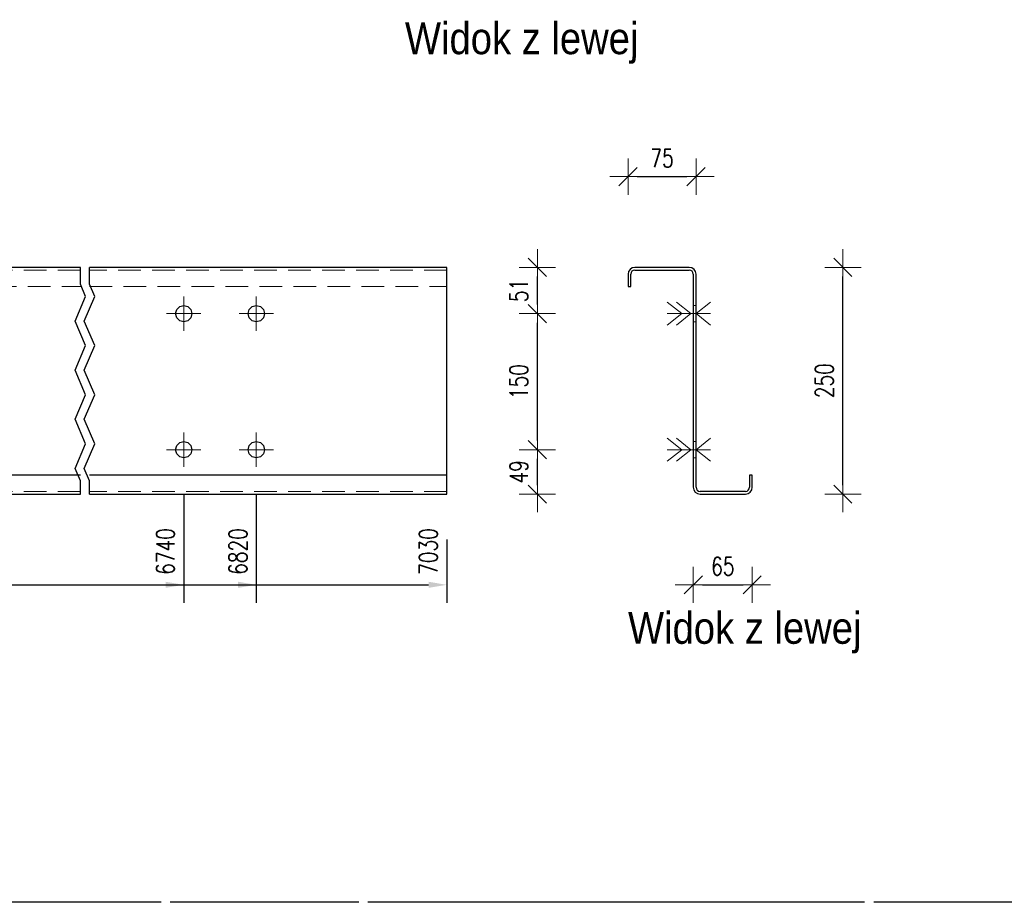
# Model space of a CAD drawing. Header units: millimetres. Extents: x -129 to 775, y 10833 to 11484.
# Tile 32 of 38: x 473 to 582, y 11157 to 11254. Entities that reach past the tile are written whole.
import ezdxf

# ---------------------------------------------------------------- set-up
doc = ezdxf.new("R2010")
doc.units = ezdxf.units.MM
doc.header["$LTSCALE"] = 10
doc.linetypes.add('HIDDEN', pattern=[0.375, 0.25, -0.125])
doc.linetypes.add('MITTE', pattern=[2, 1.25, -0.25, 0.25, -0.25])
doc.layers.get('Defpoints').update_dxf_attribs({"color": 1})
for name, color, linetype, lineweight in [('PS_Bolt', 4, 'Continuous', 13), ('PS_DIM', 4, 'Continuous', 13), ('PS_Hidden', 2, 'HIDDEN', 9), ('PS_Mid', 5, 'MITTE', 15), ('PS_Shape', 161, 'Continuous', 30), ('PS_SOLID', 7, 'Continuous', 30), ('PS_TEXT', 3, 'Continuous', 18)]:
    doc.layers.add(name, color=color, linetype=linetype, lineweight=lineweight)
doc.styles.add('gil', font='txt', dxfattribs={"width": 0.9})
doc.styles.add('simplex', font='simplex.shx', dxfattribs={"width": 0.75})
doc.dimstyles.new('1_10_GŁ_DS1-LS10', dxfattribs={"dimtxt": 2, "dimasz": 2, "dimexe": 2, "dimexo": 5, "dimgap": 1, "dimtad": 1, "dimjust": 4, "dimdec": 0, "dimlfac": 10, "dimtxsty": 'simplex', "dimblk1": 'NONE', "dimsah": 1, "dimcen": 2, "dimclrd": 256, "dimclre": 256, "dimclrt": 3, "dimadec": 1, "dimazin": 0, "dimtfac": 1, "dimtdec": 0, "dimtmove": 2, "dimatfit": 3, "dimfxl": 1, "dimarcsym": 0})
doc.dimstyles.new('1_10_PRZ_DS1-LS10', dxfattribs={"dimtxt": 2, "dimasz": 1, "dimexe": 2, "dimexo": 5, "dimgap": 1, "dimtad": 1, "dimdec": 0, "dimlfac": 10, "dimtxsty": 'simplex', "dimblk": 'dimznak', "dimcen": 2, "dimse1": 1, "dimse2": 1, "dimclrt": 3, "dimadec": 1, "dimazin": 0, "dimtfac": 1, "dimtdec": 0, "dimtix": 1, "dimtmove": 2, "dimatfit": 3, "dimldrblk": 'dim-grot', "dimfxl": 1, "dimarcsym": 0})

# ---------------------------------------------------------------- blocks, each defined once
blk = doc.blocks.new('*D228')
at = {"layer": 'Defpoints', "color": 0, "transparency": 16777216}
for p in [(491.22, 11206.75), (305.82, 11201.85), (491.22, 11191.85)]:
    blk.add_point(p, dxfattribs=at)
at = {"layer": 'PS_DIM', "lineweight": -2, "transparency": 16777216}
for p, q in [((491.22, 11201.75), (491.22, 11189.85)), ((305.82, 11196.85), (305.82, 11189.85)), ((305.82, 11191.85), (489.22, 11191.85))]:
    blk.add_line(p, q, dxfattribs=at)
at = {"layer": 'PS_DIM', "transparency": 16777216}
blk.add_solid([(489.22, 11192.19), (489.22, 11191.52), (491.22, 11191.85)], dxfattribs=at)
at = {"layer": 'PS_DIM', "color": 3, "transparency": 16777216, "insert": (489.2, 11195.52), "char_height": 2, "attachment_point": 5, "rotation": 90, "style": 'simplex'}
blk.add_mtext('6740', dxfattribs=at)
blk = doc.blocks.new('_None')
blk = doc.blocks.new('*D229')
at = {"layer": 'Defpoints', "color": 0, "transparency": 16777216}
for p in [(499.22, 11206.75), (305.82, 11201.85), (499.22, 11191.85)]:
    blk.add_point(p, dxfattribs=at)
at = {"layer": 'PS_DIM', "lineweight": -2, "transparency": 16777216}
for p, q in [((499.22, 11201.75), (499.22, 11189.85)), ((305.82, 11196.85), (305.82, 11189.85)), ((305.82, 11191.85), (497.22, 11191.85))]:
    blk.add_line(p, q, dxfattribs=at)
at = {"layer": 'PS_DIM', "transparency": 16777216}
blk.add_solid([(497.22, 11192.19), (497.22, 11191.52), (499.22, 11191.85)], dxfattribs=at)
at = {"layer": 'PS_DIM', "color": 3, "transparency": 16777216, "insert": (497.2, 11195.52), "char_height": 2, "attachment_point": 5, "rotation": 90, "style": 'simplex'}
blk.add_mtext('6820', dxfattribs=at)
blk = doc.blocks.new('*D230')
at = {"layer": 'Defpoints', "color": 0, "transparency": 16777216}
for p in [(305.82, 11201.85), (520.22, 11201.85), (520.22, 11191.85)]:
    blk.add_point(p, dxfattribs=at)
at = {"layer": 'PS_DIM', "lineweight": -2, "transparency": 16777216}
for p, q in [((305.82, 11196.85), (305.82, 11189.85)), ((520.22, 11196.85), (520.22, 11189.85)), ((305.82, 11191.85), (518.22, 11191.85))]:
    blk.add_line(p, q, dxfattribs=at)
at = {"layer": 'PS_DIM', "transparency": 16777216}
blk.add_solid([(518.22, 11192.19), (518.22, 11191.52), (520.22, 11191.85)], dxfattribs=at)
at = {"layer": 'PS_DIM', "color": 3, "transparency": 16777216, "insert": (518.2, 11195.52), "char_height": 2, "attachment_point": 5, "rotation": 90, "style": 'simplex'}
blk.add_mtext('7030', dxfattribs=at)
blk = doc.blocks.new('dimznak')
at = {"color": 0}
for points in [[(0, 2), (0, -2)], [(-2, 0), (2, 0)]]:
    blk.add_lwpolyline(points, dxfattribs=at)
at = {"color": 2}
blk.add_lwpolyline([(1, 1), (-1, -1)], dxfattribs=at)
blk = doc.blocks.new('*D231')
at = {"layer": 'Defpoints', "color": 0, "transparency": 16777216}
for p in [(499.22, 11206.75), (530.22, 11206.75), (499.22, 11201.85)]:
    blk.add_point(p, dxfattribs=at)
at = {"layer": 'PS_DIM', "color": 0, "lineweight": -2, "transparency": 16777216}
blk.add_line((530.22, 11202.85), (530.22, 11205.75), dxfattribs=at)
for p, rotation in [((530.22, 11206.75), 90), ((530.22, 11201.85), 270)]:
    blk.add_blockref('dimznak', p, dxfattribs=dict(at, rotation=rotation))
at = {"layer": 'PS_DIM', "color": 3, "transparency": 16777216, "insert": (528.18, 11204.3), "char_height": 2, "attachment_point": 5, "rotation": 90, "style": 'simplex'}
blk.add_mtext('49', dxfattribs=at)
blk = doc.blocks.new('dim-grot')
blk.add_hatch(color=256).paths.add_polyline_path([(0, 0), (-2, 0.5), (-2, -0.5)])
blk.add_lwpolyline([(0, 0), (-2, 0.5), (-2, -0.5), (0, 0)])
blk = doc.blocks.new('*D232')
at = {"layer": 'Defpoints', "color": 0, "transparency": 16777216}
for p in [(499.22, 11221.75), (530.22, 11221.75), (499.22, 11206.75)]:
    blk.add_point(p, dxfattribs=at)
at = {"layer": 'PS_DIM', "color": 0, "lineweight": -2, "transparency": 16777216}
blk.add_line((530.22, 11207.75), (530.22, 11220.75), dxfattribs=at)
for p, rotation in [((530.22, 11221.75), 90), ((530.22, 11206.75), 270)]:
    blk.add_blockref('dimznak', p, dxfattribs=dict(at, rotation=rotation))
at = {"layer": 'PS_DIM', "color": 3, "transparency": 16777216, "insert": (528.18, 11214.25), "char_height": 2, "attachment_point": 5, "rotation": 90, "style": 'simplex'}
blk.add_mtext('150', dxfattribs=at)
blk = doc.blocks.new('*D233')
at = {"layer": 'Defpoints', "color": 0, "transparency": 16777216}
for p in [(499.22, 11226.85), (530.22, 11226.85), (499.22, 11221.75)]:
    blk.add_point(p, dxfattribs=at)
at = {"layer": 'PS_DIM', "color": 0, "lineweight": -2, "transparency": 16777216}
blk.add_line((530.22, 11222.75), (530.22, 11225.85), dxfattribs=at)
for p, rotation in [((530.22, 11226.85), 90), ((530.22, 11221.75), 270)]:
    blk.add_blockref('dimznak', p, dxfattribs=dict(at, rotation=rotation))
at = {"layer": 'PS_DIM', "color": 3, "transparency": 16777216, "insert": (528.18, 11224.3), "char_height": 2, "attachment_point": 5, "rotation": 90, "style": 'simplex'}
blk.add_mtext('51', dxfattribs=at)
blk = doc.blocks.new('*D234')
at = {"layer": 'Defpoints', "color": 0, "transparency": 16777216}
for p in [(547.42, 11203.15), (553.92, 11203.07), (553.92, 11191.85)]:
    blk.add_point(p, dxfattribs=at)
at = {"layer": 'PS_DIM', "color": 0, "lineweight": -2, "transparency": 16777216}
blk.add_line((548.42, 11191.85), (552.92, 11191.85), dxfattribs=at)
at = {"layer": 'PS_DIM', "color": 0, "lineweight": -2, "transparency": 16777216, "rotation": 180}
blk.add_blockref('dimznak', (547.42, 11191.85), dxfattribs=at)
at = {"layer": 'PS_DIM', "color": 0, "lineweight": -2, "transparency": 16777216}
blk.add_blockref('dimznak', (553.92, 11191.85), dxfattribs=at)
at = {"layer": 'PS_DIM', "color": 3, "transparency": 16777216, "insert": (550.67, 11193.89), "char_height": 2, "attachment_point": 5, "style": 'simplex'}
blk.add_mtext('65', dxfattribs=at)
blk = doc.blocks.new('*D235')
at = {"layer": 'Defpoints', "color": 0, "transparency": 16777216}
for p in [(547.72, 11236.85), (540.22, 11225.61), (547.72, 11225.66)]:
    blk.add_point(p, dxfattribs=at)
at = {"layer": 'PS_DIM', "color": 0, "lineweight": -2, "transparency": 16777216}
blk.add_line((541.22, 11236.85), (546.72, 11236.85), dxfattribs=at)
at = {"layer": 'PS_DIM', "color": 0, "lineweight": -2, "transparency": 16777216, "rotation": 180}
blk.add_blockref('dimznak', (540.22, 11236.85), dxfattribs=at)
at = {"layer": 'PS_DIM', "color": 0, "lineweight": -2, "transparency": 16777216}
blk.add_blockref('dimznak', (547.72, 11236.85), dxfattribs=at)
at = {"layer": 'PS_DIM', "color": 3, "transparency": 16777216, "insert": (543.97, 11238.89), "char_height": 2, "attachment_point": 5, "style": 'simplex'}
blk.add_mtext('75', dxfattribs=at)
blk = doc.blocks.new('*D236')
at = {"layer": 'Defpoints', "color": 0, "transparency": 16777216}
for p in [(553.92, 11226.85), (563.92, 11226.85), (553.92, 11201.85)]:
    blk.add_point(p, dxfattribs=at)
at = {"layer": 'PS_DIM', "color": 0, "lineweight": -2, "transparency": 16777216}
blk.add_line((563.92, 11202.85), (563.92, 11225.85), dxfattribs=at)
for p, rotation in [((563.92, 11226.85), 90), ((563.92, 11201.85), 270)]:
    blk.add_blockref('dimznak', p, dxfattribs=dict(at, rotation=rotation))
at = {"layer": 'PS_DIM', "color": 3, "transparency": 16777216, "insert": (561.88, 11214.35), "char_height": 2, "attachment_point": 5, "rotation": 90, "style": 'simplex'}
blk.add_mtext('250', dxfattribs=at)
blk = doc.blocks.new('*X527')
at = {"color": 3, "style": 'gil', "width": 0.9}
blk.add_text('Widok z lewej', height=3.5, dxfattribs=at).set_placement((515.62, 11250.35))
blk = doc.blocks.new('*X530')
at = {"color": 3, "linetype": 'Continuous'}
blk.add_line((499.22, 11206.75), (499.22, 11206.75), dxfattribs=at)
blk.add_line((499.22, 11206.75), (499.22, 11206.75), dxfattribs=at)
blk.add_line((499.22, 11206.75), (499.22, 11206.75), dxfattribs=at)
blk.add_line((499.22, 11206.75), (499.22, 11206.75), dxfattribs=at)
blk.add_line((499.22, 11206.75), (499.22, 11206.75), dxfattribs=at)
blk = doc.blocks.new('*X532')
at = {"color": 3, "linetype": 'Continuous'}
blk.add_line((499.22, 11221.75), (499.22, 11221.75), dxfattribs=at)
blk.add_line((499.22, 11221.75), (499.22, 11221.75), dxfattribs=at)
blk.add_line((499.22, 11221.75), (499.22, 11221.75), dxfattribs=at)
blk.add_line((499.22, 11221.75), (499.22, 11221.75), dxfattribs=at)
blk.add_line((499.22, 11221.75), (499.22, 11221.75), dxfattribs=at)
blk = doc.blocks.new('*X533')
at = {"color": 3, "linetype": 'Continuous'}
blk.add_line((491.22, 11221.75), (491.22, 11221.75), dxfattribs=at)
blk.add_line((491.22, 11221.75), (491.22, 11221.75), dxfattribs=at)
blk.add_line((491.22, 11221.75), (491.22, 11221.75), dxfattribs=at)
blk.add_line((491.22, 11221.75), (491.22, 11221.75), dxfattribs=at)
blk.add_line((491.22, 11221.75), (491.22, 11221.75), dxfattribs=at)
blk = doc.blocks.new('*X535')
at = {"color": 3, "linetype": 'Continuous'}
blk.add_line((491.22, 11206.75), (491.22, 11206.75), dxfattribs=at)
blk.add_line((491.22, 11206.75), (491.22, 11206.75), dxfattribs=at)
blk.add_line((491.22, 11206.75), (491.22, 11206.75), dxfattribs=at)
blk.add_line((491.22, 11206.75), (491.22, 11206.75), dxfattribs=at)
blk.add_line((491.22, 11206.75), (491.22, 11206.75), dxfattribs=at)
blk = doc.blocks.new('*X536')
at = {"color": 1}
for p, q in [((479.82, 11224.99), (479.82, 11226.85)), ((480.82, 11224.99), (480.82, 11226.85)), ((480.4, 11223.64), (479.82, 11224.99)), ((481.4, 11223.64), (480.82, 11224.99)), ((479.25, 11220.93), (480.4, 11223.64)), ((480.25, 11220.93), (481.4, 11223.64)), ((480.4, 11218.22), (479.25, 11220.93)), ((481.4, 11218.22), (480.25, 11220.93)), ((479.25, 11215.51), (480.4, 11218.22)), ((480.25, 11215.51), (481.4, 11218.22)), ((480.4, 11212.8), (479.25, 11215.51)), ((481.4, 11212.8), (480.25, 11215.51)), ((479.25, 11210.1), (480.4, 11212.8)), ((480.25, 11210.1), (481.4, 11212.8)), ((480.4, 11207.39), (479.25, 11210.1)), ((481.4, 11207.39), (480.25, 11210.1)), ((479.25, 11204.68), (480.4, 11207.39)), ((480.25, 11204.68), (481.4, 11207.39)), ((479.82, 11203.32), (479.25, 11204.68)), ((480.82, 11203.32), (480.25, 11204.68)), ((479.82, 11201.85), (479.82, 11203.32)), ((480.82, 11201.85), (480.82, 11203.32))]:
    blk.add_line(p, q, dxfattribs=at)
at = {"layer": 'PS_Hidden', "color": 2, "linetype": 'HIDDEN'}
for p, q in [((479.82, 11226.55), (459.02, 11226.55)), ((520.22, 11226.55), (480.82, 11226.55)), ((459.02, 11224.75), (479.82, 11224.75)), ((480.82, 11224.75), (520.22, 11224.75)), ((479.82, 11202.15), (459.02, 11202.15)), ((520.22, 11202.15), (480.82, 11202.15))]:
    blk.add_line(p, q, dxfattribs=at)
at = {"layer": 'PS_Mid', "color": 5, "linetype": 'MITTE'}
for p, q in [((491.22, 11223.65), (491.22, 11219.85)), ((499.22, 11223.65), (499.22, 11219.85)), ((493.12, 11221.75), (489.32, 11221.75)), ((501.12, 11221.75), (497.32, 11221.75)), ((491.22, 11208.65), (491.22, 11204.85)), ((499.22, 11208.65), (499.22, 11204.85)), ((493.12, 11206.75), (489.32, 11206.75)), ((501.12, 11206.75), (497.32, 11206.75))]:
    blk.add_line(p, q, dxfattribs=at)
at = {"layer": 'PS_SOLID', "color": 7, "linetype": 'Continuous'}
for p, q in [((479.82, 11226.85), (469.42, 11226.85)), ((491.22, 11226.85), (480.82, 11226.85)), ((499.22, 11226.85), (491.22, 11226.85)), ((520.22, 11226.85), (499.22, 11226.85)), ((520.22, 11203.95), (520.22, 11226.85)), ((490.32, 11221.75), (490.44, 11222.2)), ((490.44, 11221.3), (490.32, 11221.75)), ((490.44, 11222.2), (490.77, 11222.53)), ((490.77, 11222.53), (491.22, 11222.65)), ((491.22, 11222.65), (491.67, 11222.53)), ((491.67, 11222.53), (492, 11222.2)), ((492, 11222.2), (492.12, 11221.75)), ((492.12, 11221.75), (492, 11221.3)), ((498.32, 11221.75), (498.44, 11222.2)), ((498.44, 11221.3), (498.32, 11221.75)), ((498.44, 11222.2), (498.77, 11222.53)), ((498.77, 11222.53), (499.22, 11222.65)), ((499.22, 11222.65), (499.67, 11222.53)), ((499.67, 11222.53), (500, 11222.2)), ((500, 11222.2), (500.12, 11221.75)), ((500.12, 11221.75), (500, 11221.3)), ((490.77, 11220.97), (490.44, 11221.3)), ((491.22, 11220.85), (490.77, 11220.97)), ((491.67, 11220.97), (491.22, 11220.85)), ((492, 11221.3), (491.67, 11220.97)), ((498.77, 11220.97), (498.44, 11221.3)), ((499.22, 11220.85), (498.77, 11220.97)), ((499.67, 11220.97), (499.22, 11220.85)), ((500, 11221.3), (499.67, 11220.97)), ((490.44, 11207.2), (490.77, 11207.53)), ((490.77, 11207.53), (491.22, 11207.65)), ((491.22, 11207.65), (491.67, 11207.53)), ((491.67, 11207.53), (492, 11207.2)), ((498.44, 11207.2), (498.77, 11207.53)), ((498.77, 11207.53), (499.22, 11207.65)), ((499.22, 11207.65), (499.67, 11207.53)), ((499.67, 11207.53), (500, 11207.2)), ((490.32, 11206.75), (490.44, 11207.2)), ((490.44, 11206.3), (490.32, 11206.75)), ((492, 11207.2), (492.12, 11206.75)), ((492.12, 11206.75), (492, 11206.3)), ((498.32, 11206.75), (498.44, 11207.2)), ((498.44, 11206.3), (498.32, 11206.75)), ((500, 11207.2), (500.12, 11206.75)), ((500.12, 11206.75), (500, 11206.3)), ((490.77, 11205.97), (490.44, 11206.3)), ((491.22, 11205.85), (490.77, 11205.97)), ((491.67, 11205.97), (491.22, 11205.85)), ((492, 11206.3), (491.67, 11205.97)), ((498.77, 11205.97), (498.44, 11206.3)), ((499.22, 11205.85), (498.77, 11205.97)), ((499.67, 11205.97), (499.22, 11205.85)), ((500, 11206.3), (499.67, 11205.97)), ((479.82, 11203.95), (459.02, 11203.95)), ((520.22, 11203.95), (480.82, 11203.95)), ((520.22, 11201.85), (520.22, 11203.95)), ((459.02, 11201.85), (479.82, 11201.85)), ((480.82, 11201.85), (520.22, 11201.85))]:
    blk.add_line(p, q, dxfattribs=at)
blk = doc.blocks.new('*X538')
at = {"color": 3, "linetype": 'Continuous'}
for p, q in [((545.55, 11223.03), (547.15, 11221.75)), ((549.32, 11223.03), (547.72, 11221.75)), ((547.15, 11221.75), (545.55, 11220.47)), ((549.32, 11221.75), (545.55, 11221.75)), ((547.72, 11221.75), (549.32, 11220.47))]:
    blk.add_line(p, q, dxfattribs=at)
blk = doc.blocks.new('*X539')
at = {"color": 3, "linetype": 'Continuous'}
for p, q in [((545.55, 11208.03), (547.15, 11206.75)), ((549.32, 11208.03), (547.72, 11206.75)), ((547.15, 11206.75), (545.55, 11205.47)), ((549.32, 11206.75), (545.55, 11206.75)), ((547.72, 11206.75), (549.32, 11205.47))]:
    blk.add_line(p, q, dxfattribs=at)
blk = doc.blocks.new('*X540')
at = {"color": 3, "linetype": 'Continuous'}
for p, q in [((544.55, 11208.03), (546.15, 11206.75)), ((549.32, 11208.03), (547.72, 11206.75)), ((546.15, 11206.75), (544.55, 11205.47)), ((549.32, 11206.75), (544.55, 11206.75)), ((547.72, 11206.75), (549.32, 11205.47))]:
    blk.add_line(p, q, dxfattribs=at)
blk = doc.blocks.new('*X541')
at = {"color": 3, "linetype": 'Continuous'}
for p, q in [((545.55, 11223.03), (547.15, 11221.75)), ((549.32, 11223.03), (547.72, 11221.75)), ((547.15, 11221.75), (545.55, 11220.47)), ((549.32, 11221.75), (545.55, 11221.75)), ((547.72, 11221.75), (549.32, 11220.47))]:
    blk.add_line(p, q, dxfattribs=at)
blk = doc.blocks.new('*X542')
at = {"color": 3, "linetype": 'Continuous'}
for p, q in [((544.55, 11223.03), (546.15, 11221.75)), ((549.32, 11223.03), (547.72, 11221.75)), ((546.15, 11221.75), (544.55, 11220.47)), ((549.32, 11221.75), (544.55, 11221.75)), ((547.72, 11221.75), (549.32, 11220.47))]:
    blk.add_line(p, q, dxfattribs=at)
blk = doc.blocks.new('*X543')
at = {"color": 3, "linetype": 'Continuous'}
for p, q in [((544.55, 11223.03), (546.15, 11221.75)), ((549.32, 11223.03), (547.72, 11221.75)), ((546.15, 11221.75), (544.55, 11220.47)), ((549.32, 11221.75), (544.55, 11221.75)), ((547.72, 11221.75), (549.32, 11220.47))]:
    blk.add_line(p, q, dxfattribs=at)
blk = doc.blocks.new('*X544')
at = {"color": 3, "linetype": 'Continuous'}
for p, q in [((545.55, 11208.03), (547.15, 11206.75)), ((549.32, 11208.03), (547.72, 11206.75)), ((547.15, 11206.75), (545.55, 11205.47)), ((549.32, 11206.75), (545.55, 11206.75)), ((547.72, 11206.75), (549.32, 11205.47))]:
    blk.add_line(p, q, dxfattribs=at)
blk = doc.blocks.new('*X545')
at = {"color": 3, "linetype": 'Continuous'}
for p, q in [((544.55, 11208.03), (546.15, 11206.75)), ((549.32, 11208.03), (547.72, 11206.75)), ((546.15, 11206.75), (544.55, 11205.47)), ((549.32, 11206.75), (544.55, 11206.75)), ((547.72, 11206.75), (549.32, 11205.47))]:
    blk.add_line(p, q, dxfattribs=at)
blk = doc.blocks.new('*X546')
at = {"layer": 'PS_Hidden', "color": 2, "linetype": 'HIDDEN'}
for p, q in [((547.72, 11222.65), (547.42, 11222.65)), ((547.42, 11220.85), (547.72, 11220.85)), ((547.72, 11207.65), (547.42, 11207.65)), ((547.42, 11205.85), (547.72, 11205.85))]:
    blk.add_line(p, q, dxfattribs=at)
at = {"layer": 'PS_SOLID', "color": 7, "linetype": 'Continuous'}
for p, q in [((540.22, 11226.1), (540.22, 11224.75)), ((540.52, 11224.75), (540.52, 11226.1)), ((546.97, 11226.85), (540.97, 11226.85)), ((540.97, 11226.55), (546.97, 11226.55)), ((547.42, 11226.1), (547.42, 11202.6)), ((547.72, 11221.75), (547.72, 11226.1)), ((540.22, 11224.75), (540.52, 11224.75)), ((547.72, 11206.75), (547.72, 11221.75)), ((547.72, 11202.6), (547.72, 11206.75)), ((553.92, 11203.95), (553.62, 11203.95)), ((553.62, 11203.95), (553.62, 11202.6)), ((553.92, 11202.6), (553.92, 11203.95)), ((553.17, 11202.15), (548.17, 11202.15)), ((548.17, 11201.85), (553.17, 11201.85))]:
    blk.add_line(p, q, dxfattribs=at)
at = {"layer": 'PS_SOLID'}
for centre, radius, start, end in [((540.97, 11226.1), 0.75, 90, 180), ((540.97, 11226.1), 0.45, 90, 180), ((546.97, 11226.1), 0.75, 360, 90), ((546.97, 11226.1), 0.45, 360, 90), ((548.17, 11202.6), 0.75, 180, 270), ((548.17, 11202.6), 0.45, 180, 270), ((553.17, 11202.6), 0.45, 270, 0), ((553.17, 11202.6), 0.75, 270, 0)]:
    blk.add_arc(centre, radius, start, end, dxfattribs=at)
blk = doc.blocks.new('*X547')
at = {"color": 3, "style": 'gil', "width": 0.9}
blk.add_text('Widok z lewej', height=3.5, dxfattribs=at).set_placement((540.22, 11185.35))
blk = doc.blocks.new('*X556')
at = {"layer": 'PS_SOLID', "color": 7, "linetype": 'Continuous'}
for p, q in [((478.32, 11156.85), (467.92, 11156.85)), ((488.72, 11156.85), (478.32, 11156.85)), ((500.12, 11156.85), (489.72, 11156.85)), ((510.52, 11156.85), (500.12, 11156.85)), ((521.92, 11156.85), (511.52, 11156.85)), ((555.92, 11156.85), (521.92, 11156.85)), ((566.32, 11156.85), (555.92, 11156.85)), ((577.72, 11156.85), (567.32, 11156.85)), ((585.72, 11156.85), (577.72, 11156.85))]:
    blk.add_line(p, q, dxfattribs=at)

msp = doc.modelspace()

# ---------------------------------------------------------------- block references
at = {"layer": 'PS_Bolt', "color": 3}
for name in ['*X542', '*X543', '*X538', '*X541', '*X533', '*X532', '*X540', '*X545', '*X539', '*X544', '*X535', '*X530']:
    msp.add_blockref(name, (0, 0), dxfattribs=at)
at = {"layer": 'PS_Shape', "color": 2}
for name in ['*X536', '*X546', '*X556']:
    msp.add_blockref(name, (0, 0), dxfattribs=at)
at = {"layer": 'PS_TEXT'}
for name in ['*X527', '*X547']:
    msp.add_blockref(name, (0, 0), dxfattribs=at)

# ---------------------------------------------------------------- dimensions: what is measured, and where the dimension line sits
at = {"layer": 'PS_DIM'}
for base, p1, p2, picture, middle in [((547.72, 11236.85), (540.22, 11225.61), (547.72, 11225.66), '*D235', (543.97, 11238.89)), ((553.92, 11191.85), (547.42, 11203.15), (553.92, 11203.07), '*D234', (550.67, 11193.89))]:
    dim = msp.add_linear_dim(base=base, p1=p1, p2=p2, dimstyle='1_10_PRZ_DS1-LS10', dxfattribs=at)
    dim.commit()
    dim.dimension.update_dxf_attribs({"geometry": picture, "text_midpoint": middle, "dimtype": 128})
for base, p1, p2, picture, middle in [((530.22, 11226.85), (499.22, 11221.75), (499.22, 11226.85), '*D233', (528.18, 11224.3)), ((563.92, 11226.85), (553.92, 11201.85), (553.92, 11226.85), '*D236', (561.88, 11214.35)), ((530.22, 11221.75), (499.22, 11206.75), (499.22, 11221.75), '*D232', (528.18, 11214.25)), ((530.22, 11206.75), (499.22, 11201.85), (499.22, 11206.75), '*D231', (528.18, 11204.3))]:
    dim = msp.add_linear_dim(base=base, p1=p1, p2=p2, angle=90, dimstyle='1_10_PRZ_DS1-LS10', dxfattribs=at)
    dim.commit()
    dim.dimension.update_dxf_attribs({"geometry": picture, "text_midpoint": middle, "dimtype": 128})
for base, p2, text, picture, middle in [((491.22, 11191.85), (491.22, 11206.75), '6740', '*D228', (489.2, 11195.52)), ((499.22, 11191.85), (499.22, 11206.75), '6820', '*D229', (497.2, 11195.52)), ((520.22, 11191.85), (520.22, 11201.85), '7030', '*D230', (518.2, 11195.52))]:
    dim = msp.add_linear_dim(base=base, p1=(305.82, 11201.85), p2=p2, text=text, dimstyle='1_10_GŁ_DS1-LS10', dxfattribs=at)
    dim.commit()
    dim.dimension.update_dxf_attribs({"geometry": picture, "text_midpoint": middle, "dimtype": 128, "text_rotation": 90})

doc.saveas('drawing.dxf')
